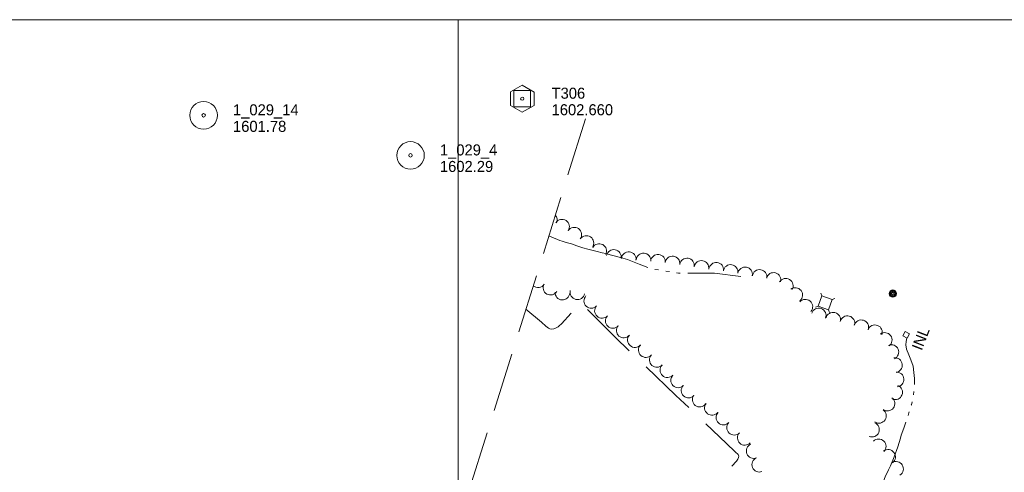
# Model space of a CAD drawing. Header units: feet. Extents: x 188480 to 190966, y 254463 to 256020.
# Tile 4 of 11: x 188761 to 189297, y 255754 to 256000. Entities that reach past the tile are written whole.
import ezdxf

# ---------------------------------------------------------------- set-up
doc = ezdxf.new("R2010")
doc.units = ezdxf.units.FT
doc.header["$MEASUREMENT"] = 0
for name, pattern in [('DGN Style 3', [44.747311, 31.962365, -12.784946]), ('DGN Style 4', [51.171747, 25.569892, -12.784946, 0.031962, -12.784946]), ('DGN Style 6', [60.792419, 0.031962, -12.784946, 22.373656, -12.784946, 0.031962, -12.784946])]:
    doc.linetypes.add(name, pattern=pattern)
for name, color, linetype, lineweight in [('E_DWY', 73, 'DGN Style 3', 0), ('E_LAND_Vegetation', 21, 'Continuous', 0), ('E_MAP_Control', 251, 'Continuous', 0), ('E_MAP_GridLines', 251, 'Continuous', 0), ('E_MAP_Limits', 21, 'DGN Style 3', 0), ('E_MAP_PassPoints', 40, 'Continuous', 0), ('E_MISCPROP', 40, 'Continuous', 0), ('E_MISCPROP_Railing', 40, 'Continuous', 0), ('E_UTL_AboveGroundPipe', 40, 'DGN Style 4', 0), ('E_WTR', 251, 'DGN Style 6', 0)]:
    doc.layers.add(name, color=color, linetype=linetype, lineweight=lineweight)
doc.styles.add('Style-IGR_FONT_0', font='IGR_FONT_0.shx')

# ---------------------------------------------------------------- blocks, each defined once
blk = doc.blocks.new('TP')
at = {"layer": 'E_MAP_Control', "color": 161, "linetype": 'Continuous', "lineweight": 0, "flags": 128}
for points in [[(-6.41, 3.76), (-6.41, -3.63), (0.05, -7.35), (6.44, -3.69), (6.44, 3.64), (-0.08, 7.36)], [(-4.5, -4.5), (-4.5, 4.5), (4.5, 4.5), (4.5, -4.5)]]:
    blk.add_lwpolyline(points, close=True, dxfattribs=at)
at = {"layer": 'E_MAP_Control', "color": 161, "linetype": 'Continuous', "lineweight": 0}
blk.add_circle((0, 0), 0.871, dxfattribs=at)
blk = doc.blocks.new('PP')
at = {"layer": 'E_MAP_PassPoints', "color": 40, "linetype": 'Continuous', "lineweight": 0}
for radius in [7.5, 0.96]:
    blk.add_circle((0, 0), radius, dxfattribs=at)
blk = doc.blocks.new('PED')
at = {"layer": 'E_UTL_AboveGroundPipe', "color": 101, "linetype": 'Continuous', "lineweight": 13}
for p, q in [((-3.12, 2.9), (-4.18, 3.96)), ((2.88, 2.9), (3.94, 3.96)), ((-4.18, -4.16), (-3.12, -3.1)), ((3.95, -4.16), (2.89, -3.1))]:
    blk.add_line(p, q, dxfattribs=at)
at = {"layer": 'E_UTL_AboveGroundPipe', "color": 101, "linetype": 'Continuous', "lineweight": 13, "flags": 128}
blk.add_lwpolyline([(-3.12, -3.1), (2.89, -3.1), (2.88, 2.9), (-3.12, 2.9)], close=True, dxfattribs=at)
blk = doc.blocks.new('POLE_1')
at = {"layer": 'E_MISCPROP', "color": 20, "linetype": 'Continuous', "lineweight": 0}
for centre, radius in [((-0.01, 0.02), 2.02), ((-0.01, 0.03), 1.52), ((0, -0.01), 1.01), ((0, 0), 0.502)]:
    blk.add_circle(centre, radius, dxfattribs=at)
blk = doc.blocks.new('INL')
at = {"layer": 'E_MISCPROP_Railing', "color": 40, "linetype": 'Continuous', "lineweight": 0, "style": 'Style-IGR_FONT_0'}
blk.add_text('INL', height=6, rotation=360, dxfattribs=at).set_placement((-5.74, -3.01))

msp = doc.modelspace()

# ---------------------------------------------------------------- linework, layer by layer
at = {"layer": 'E_DWY', "color": 51, "linetype": 'DGN Style 3', "lineweight": 0, "flags": 128}
msp.add_lwpolyline([(189036.89, 255842.45), (189045.32, 255835.37), (189047.82, 255833.24), (189049.23, 255832.11), (189050.01, 255831.73), (189051.06, 255831.55), (189052.04, 255831.72), (189053.41, 255832.33), (189054.4, 255832.97), (189054.99, 255833.42), (189056.2, 255834.5), (189066.76, 255845.92), (189085.54, 255827.25), (189118.57, 255795.55), (189146.04, 255769.49), (189150.83, 255764.81), (189152.36, 255763.38), (189152.85, 255762.59), (189152.69, 255761.71), (189152.29, 255760.92), (189151.48, 255759.89), (189145.51, 255753.03), (189137.76, 255744.21), (189113.61, 255720.22), (189102.84, 255710.29), (189098.31, 255705.94), (189096.88, 255704.51), (189094.69, 255702.26), (189091.49, 255698.58), (189089.12, 255695.39), (189087.15, 255692.41), (189085.54, 255689.51), (189084.23, 255686.3), (189083.49, 255683.61), (189082.98, 255681.47), (189082.61, 255679.44), (189082.6, 255678.11), (189082.88, 255676.79), (189083.64, 255674.81), (189085.21, 255672.76), (189086.24, 255670.96), (189086.8, 255670.02), (189087.37, 255669.21), (189088.43, 255667.76), (189089.8, 255665.64), (189090.9, 255664.01), (189091.45, 255663.15), (189092.19, 255662.07), (189092.97, 255661.15), (189093.84, 255660.39), (189094.92, 255659.98), (189096.56, 255659.72), (189097.86, 255659.59), (189098.45, 255659.37), (189098.96, 255657.67), (189099.6, 255654.9), (189100.71, 255652.43), (189101.5, 255650.69), (189101.61, 255648.45), (189100.95, 255646.64), (189100.25, 255645.01), (189099.55, 255643.44), (189098.34, 255640.83), (189097.54, 255639.14), (189097.07, 255638.29), (189096.55, 255637.83), (189095.29, 255637.47), (189093.24, 255637.19), (189090.34, 255637.1), (189089.4, 255637.07), (189049.75, 255637.53), (189002.17, 255636.53), (188972.3, 255636.33)], dxfattribs=at)
at = {"layer": 'E_LAND_Vegetation', "color": 93, "linetype": 'Continuous', "lineweight": 0}
for centre, start, end in [((189049.9, 255890.92), 339.4122, 41.3354), ((189056.57, 255887.38), 327.1234, 147.1081), ((189063.22, 255883.02), 325.5256, 145.5103), ((189069.83, 255878.49), 325.7248, 145.7095), ((189076.8, 255874.12), 331.7294, 151.7141), ((189084.79, 255870.9), 349.544, 169.5287), ((189092.85, 255869.69), 353.3975, 173.3822), ((189100.89, 255868.99), 355.1882, 175.1728), ((189108.8, 255868.28), 353.5329, 173.5175), ((189116.7, 255867.36), 352.0415, 172.0261), ((189124.58, 255866.25), 350.5185, 170.5032), ((189132.48, 255864.93), 350.5185, 170.5032), ((189140.52, 255863.9), 353.3213, 173.306), ((189148.34, 255862.73), 350.677, 170.6617), ((189156.2, 255861.37), 349.8564, 169.8411), ((189164.14, 255860.03), 351.0676, 171.0523), ((189171.71, 255858.39), 344.1514, 164.1361), ((189043.51, 255858.29), 229.3165, 327.2773), ((189050.27, 255854.22), 150.6169, 330.6016), ((189178.36, 255855.25), 328.2777, 148.2624), ((189056.75, 255851.53), 176.5188, 356.5034), ((189064.94, 255851.7), 167.3074, 347.2921), ((189183.55, 255850.19), 308.8129, 128.7975), ((189072.48, 255847), 136.4886, 316.4733), ((189189.02, 255843.84), 319.8246, 139.8093), ((189078.32, 255841.61), 138.1981, 318.1828), ((189196.28, 255839.03), 340.1499, 160.1346), ((189204.17, 255836.76), 346.1201, 166.1048), ((189084.22, 255836.12), 136.8485, 316.8332), ((189211.93, 255834.86), 345.4852, 165.4699), ((189219.48, 255832.63), 341.8821, 161.8668), ((189090.18, 255830.92), 139.279, 319.2637), ((189226.91, 255829.92), 339.2382, 159.2229), ((189232.23, 255825.74), 306.3821, 126.3668), ((189096.25, 255825.68), 139.1843, 319.169), ((189102.22, 255820.25), 137.3586, 317.3433), ((189235.87, 255819.16), 294.1243, 114.1089), ((189108.16, 255814.91), 138.107, 318.0917), ((189237.81, 255812.04), 278.1565, 98.1411), ((189113.97, 255809.34), 136.7714, 316.7561), ((189238.66, 255804.25), 273.7423, 93.727), ((189119.78, 255803.74), 135.0358, 315.0205), ((189125.46, 255798.2), 137.2687, 317.2533), ((189237.9, 255797.31), 247.8706, 67.8553), ((189131.51, 255793.31), 143.1496, 323.1343), ((189233.74, 255791.13), 233.1768, 53.1615), ((189138.17, 255788.81), 142.2721, 322.2568), ((189229.1, 255784.48), 236.0225, 56.0071), ((189144.45, 255783.52), 136.3527, 316.3373), ((189150.25, 255778.01), 136.6587, 316.6434), ((189225.25, 255777), 247.6508, 67.6354), ((189156.08, 255772.53), 136.831, 316.8157), ((189228.94, 255767.83), 315.815, 135.7997), ((189160.92, 255765.28), 112.0143, 291.999), ((189234.07, 255762.13), 307.296, 127.2807), ((189163.92, 255757.85), 112.0143, 291.999), ((189238.37, 255755.62), 301.7458, 121.7305)]:
    msp.add_arc(centre, 4, start, end, dxfattribs=at)
at = {"layer": 'E_MAP_GridLines', "color": 161, "linetype": 'Continuous', "lineweight": 0}
for p, q in [((188500, 256000), (190500, 256000)), ((189000, 254500), (189000, 256000))]:
    msp.add_line(p, q, dxfattribs=at)
at = {"layer": 'E_MAP_Limits', "color": 73, "linetype": 'DGN Style 3', "lineweight": 0, "flags": 128}
msp.add_lwpolyline([(189069.36, 255946.05), (188769.52, 254989.2)], dxfattribs=at)
at = {"layer": 'E_MISCPROP_Railing', "color": 40, "linetype": 'Continuous', "lineweight": 0, "flags": 128}
msp.add_lwpolyline([(189244.51, 255826.72), (189242.08, 255828.01), (189243.36, 255830.43), (189245.8, 255829.14)], close=True, dxfattribs=at)
at = {"layer": 'E_WTR', "color": 161, "linetype": 'Continuous', "lineweight": 0, "flags": 128}
for points in [[(189075.62, 255873.96), (189070.67, 255875.14), (189067.82, 255875.85), (189064.7, 255876.98), (189061.72, 255878.01), (189058.79, 255878.79), (189056.68, 255879.46), (189055.42, 255879.95), (189054.09, 255880.47), (189051.87, 255881.39), (189049.41, 255882.4)], [(189103.26, 255865.23), (189098.5, 255866.93), (189092.28, 255869.54), (189088.38, 255870.67), (189085.02, 255871.58), (189082.69, 255872.11), (189080.33, 255872.79), (189078.46, 255873.23), (189075.69, 255873.95), (189075.62, 255873.96)], [(189109.08, 255863.85), (189107.1, 255864.16)], [(189115.01, 255862.92), (189113.04, 255863.23)], [(189120.96, 255862.13), (189119.98, 255862.14), (189118.97, 255862.3)], [(189153.89, 255860.36), (189139.61, 255862.01), (189124.96, 255862.11)], [(189244.26, 255826.85), (189243.96, 255824.92), (189243.75, 255823.03), (189244.12, 255820.72), (189245.32, 255817.69), (189246.44, 255814.97), (189247.63, 255811.42), (189248.12, 255808.09), (189248.38, 255804.74), (189248.35, 255801.58)], [(189248.08, 255797.76), (189247.86, 255795.86)], [(189247.12, 255792.1), (189246.75, 255790.47), (189246.68, 255790.24)], [(189245.58, 255786.56), (189245.42, 255786.01), (189245.01, 255784.73)], [(189243.8, 255781.1), (189242.54, 255777.76), (189241.16, 255773.91), (189240.79, 255772.24), (189239.38, 255767.56), (189237.43, 255762.23), (189235.32, 255757.27), (189234.24, 255755.04)], [(189234.24, 255755.04), (189233.67, 255753.86), (189232.67, 255751.78), (189231.89, 255749.86), (189230.93, 255747.23), (189230.09, 255744.21), (189229.41, 255741.11), (189228.64, 255735.94), (189228.44, 255732.48), (189228.05, 255728.19)]]:
    msp.add_lwpolyline(points, dxfattribs=at)

# ---------------------------------------------------------------- block references
at = {"layer": 'E_MAP_Control', "color": 161, "linetype": 'Continuous', "lineweight": 0}
msp.add_blockref('TP', (189034.89, 255957.01), dxfattribs=at)
at = {"layer": 'E_MAP_PassPoints', "color": 40, "linetype": 'Continuous', "lineweight": 0}
for p in [(188861.47, 255947.97), (188974.1, 255926.16)]:
    msp.add_blockref('PP', p, dxfattribs=at)
at = {"layer": 'E_MISCPROP', "color": 20, "linetype": 'Continuous', "lineweight": 0, "xscale": 1.000000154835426, "yscale": 1.000000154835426, "zscale": 1.000000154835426, "rotation": 68.85784264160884}
msp.add_blockref('POLE_1', (189236.67, 255850.99), dxfattribs=at)
at = {"layer": 'E_MISCPROP_Railing', "color": 40, "linetype": 'Continuous', "lineweight": 0, "xscale": 1.000000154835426, "yscale": 1.000000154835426, "zscale": 1.000000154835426, "rotation": 68.85784264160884}
msp.add_blockref('INL', (189251.6, 255826.06), dxfattribs=at)
at = {"layer": 'E_UTL_AboveGroundPipe', "color": 101, "linetype": 'Continuous', "lineweight": 13, "xscale": 0.9999992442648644, "yscale": 0.9999992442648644, "zscale": 0.9999992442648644, "rotation": 159.5684263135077}
msp.add_blockref('PED', (189199.65, 255845.89), dxfattribs=at)

# ---------------------------------------------------------------- texts
at = {"layer": 'E_MAP_Control', "color": 161, "linetype": 'Continuous', "lineweight": 0, "style": 'Style-IGR_FONT_0'}
for s, p in [('T306', (189050.89, 255957.01)), ('1602.660', (189050.89, 255948.01))]:
    msp.add_text(s, height=6, dxfattribs=at).set_placement(p)
at = {"layer": 'E_MAP_PassPoints', "color": 40, "linetype": 'Continuous', "lineweight": 0, "style": 'Style-IGR_FONT_0'}
for s, p in [('1_029_14', (188877.47, 255947.97)), ('1601.78', (188877.47, 255938.97)), ('1_029_4', (188990.1, 255926.16)), ('1602.29', (188990.1, 255917.16))]:
    msp.add_text(s, height=6, dxfattribs=at).set_placement(p)

doc.saveas('drawing.dxf')
